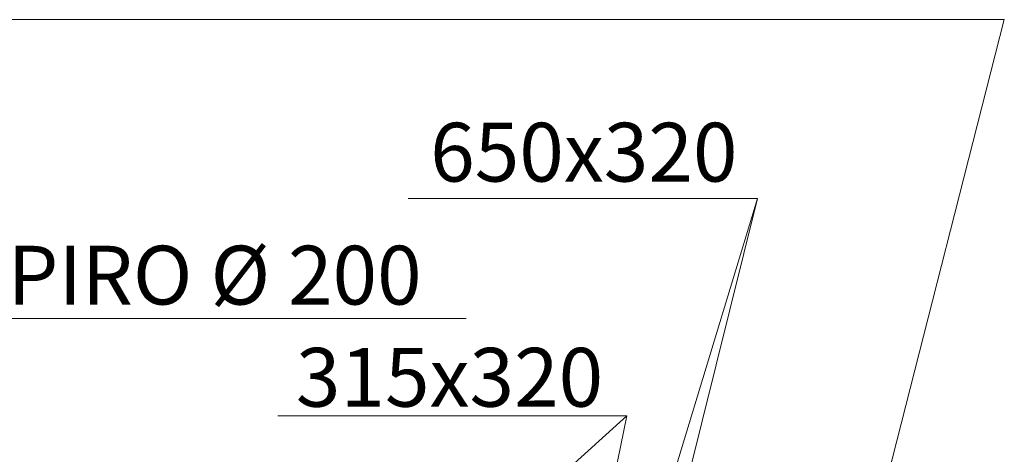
# Model space of a CAD drawing. Header units: millimetres. Extents: x 918337 to 1269480, y -257156 to -67477.
# Tile 36 of 114: x 1015572 to 1017580, y -130632 to -129744. Entities that reach past the tile are written whole.
import ezdxf

# ---------------------------------------------------------------- set-up
doc = ezdxf.new("R2010")
doc.units = ezdxf.units.MM
doc.layers.add('1VZT - LEGENDY', color=7, linetype='Continuous', lineweight=13)
doc.layers.add('LEGENDY', color=7, linetype='Continuous', lineweight=9)
doc.styles.get("Standard").update_dxf_attribs({"font": 'arial.ttf'})

msp = doc.modelspace()

# ---------------------------------------------------------------- linework, layer by layer
at = {"layer": '1VZT - LEGENDY'}
msp.add_line((1009876.9, -129744.3), (1017580.4, -129744.3), dxfattribs=at)
at = {"layer": '1VZT - LEGENDY', "ltscale": 0.1}
for p, q in [((1017580.4, -129744.3), (1017111.3, -131585.6, -475)), ((1016364.6, -130109.3), (1017076.7, -130109.3)), ((1017076.7, -130109.3), (1016581.6, -131743.1, -225)), ((1017076.7, -130109.3), (1016786.3, -131283, -200)), ((1015378.5, -130354.1), (1016482.5, -130354.1)), ((1016810.6, -130553.1), (1015896.3, -131378.1, -200)), ((1016098.4, -130553.1), (1016810.6, -130553.1)), ((1016810.6, -130553.1), (1016736.3, -130918, -200))]:
    msp.add_line(p, q, dxfattribs=at)

# ---------------------------------------------------------------- texts
at = {"layer": 'LEGENDY', "lineweight": 5, "char_height": 120, "attachment_point": 5}
for s, insert in [('650x320', (1016722.8, -130014.8)), ('SPIRO %%C 200', (1015921, -130265.8)), ('315x320', (1016448.9, -130474.3))]:
    msp.add_mtext_dynamic_manual_height_columns(s, width=1517.357, gutter_width=12.5, heights=[0], dxfattribs=dict(at, insert=insert))

doc.saveas('drawing.dxf')
